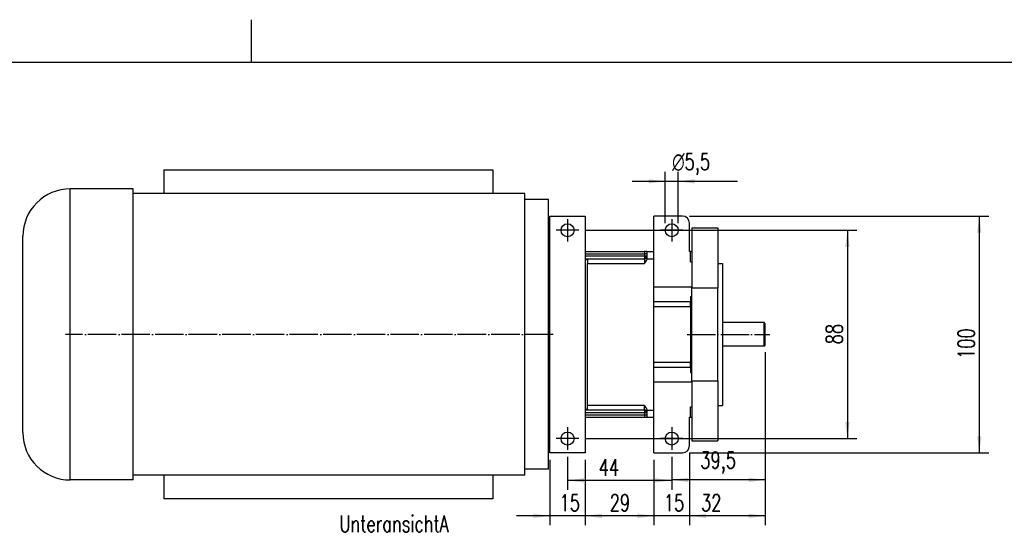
# Model space of a CAD drawing. Header units: inches. Extents: x -280 to 281, y -205 to 205.
# Tile 38 of 39: x -49 to 159, y 96 to 205. Entities that reach past the tile are written whole.
import ezdxf

# ---------------------------------------------------------------- set-up
doc = ezdxf.new("R2010")
doc.units = ezdxf.units.IN
doc.linetypes.add('DOT_CENTER', pattern=[14, 12, -1, 0, -1])
doc.layers.add('1', color=7, linetype='Continuous')
doc.styles.add('CONVERTER_11', font='txt.shx', dxfattribs={"width": 0.72})

# ---------------------------------------------------------------- blocks, each defined once
blk = doc.blocks.new('5222013360_00_G23_G27_BF_B3_B14R_Motor_Bgr_63_EEXDe_1_1__11', base_point=(-96.5, 206.5))
at = {"color": 7, "linetype": 'Continuous'}
for p, q in [((-37, 345.5), (102, 345.5)), ((-37, 345.5), (-37, 335.5)), ((102, 345.5), (102, 335.5)), ((-49.91, 337.5), (-76.5, 337.5)), ((-49.91, 335.5), (-49.91, 337.5)), ((115.5, 335.5), (-49.91, 335.5)), ((-49.91, 216.5), (-49.91, 335.5)), ((115.5, 333), (115.5, 335.5)), ((125.5, 333), (115.5, 333)), ((115.5, 219), (115.5, 333)), ((125.5, 308), (125.5, 333)), ((126, 226), (126, 326)), ((126, 326), (141, 326)), ((141, 326), (141, 307.73)), ((182, 326), (170, 326)), ((170, 311), (170, 326)), ((185, 311), (185, 323)), ((186, 321), (197, 321)), ((186, 321), (186, 311)), ((197, 321), (197, 306)), ((-96.5, 234.5), (-96.5, 317.5)), ((125.5, 305.5), (125.5, 308)), ((126, 308), (125.5, 308)), ((141, 311), (166, 311)), ((141, 308), (166, 308)), ((141, 307.73), (141, 244.27)), ((141, 307.73), (142, 307.73)), ((142, 307.73), (142, 306)), ((167, 311), (166, 311)), ((167, 311), (170, 311)), ((167, 311), (167, 310)), ((167, 310), (167, 309)), ((167, 309), (167, 308.24)), ((170, 308), (170, 311)), ((170, 296), (170, 308)), ((185.5, 311), (185, 311)), ((185.5, 311), (186, 311)), ((185.5, 306.62), (185.5, 311)), ((186, 311), (186, 306.62)), ((125.5, 304.94), (125.5, 305.5)), ((125.5, 288.83), (125.5, 304.94)), ((142, 246), (142, 306)), ((185.5, 306.62), (186, 306.62)), ((186, 306.62), (186, 296)), ((197, 306), (197, 295.62)), ((197, 306), (199, 306)), ((199, 306), (199, 246)), ((170, 289.88), (170, 296)), ((186, 296), (170, 296)), ((186, 296), (186, 295.62)), ((186, 295.62), (197, 295.62)), ((186, 292.07), (186, 295.62)), ((197, 256.38), (197, 295.62)), ((185.5, 292.07), (186, 292.07)), ((185.5, 292.07), (185.5, 289.88)), ((186, 259.93), (186, 292.07)), ((125.5, 263.17), (125.5, 288.83)), ((170, 287.76), (170, 289.88)), ((170, 264.24), (170, 287.76)), ((185.5, 287.76), (185.5, 289.88)), ((185.5, 287.76), (185.5, 264.24)), ((216.5, 281), (199, 281)), ((216.5, 271), (216.5, 281)), ((217, 280.5), (216.5, 281)), ((217, 271.5), (217, 280.5)), ((216.5, 271), (199, 271)), ((217, 271.5), (216.5, 271)), ((125.5, 247.06), (125.5, 263.17)), ((170, 262.12), (170, 264.24)), ((170, 256), (170, 262.12)), ((185.5, 262.12), (185.5, 264.24)), ((185.5, 262.12), (185.5, 259.93)), ((185.5, 259.93), (186, 259.93)), ((186, 256.38), (186, 259.93)), ((170, 256), (186, 256)), ((170, 244), (170, 256)), ((186, 256.38), (197, 256.38)), ((186, 256.38), (186, 256)), ((186, 256), (186, 245.38)), ((197, 256.38), (197, 246)), ((125.5, 246.5), (125.5, 247.06)), ((125.5, 244), (125.5, 246.5)), ((142, 244.27), (142, 246)), ((185.5, 245.38), (186, 245.38)), ((185.5, 241), (185.5, 245.38)), ((186, 245.38), (186, 241)), ((197, 246), (197, 231)), ((197, 246), (199, 246)), ((126, 244), (125.5, 244)), ((125.5, 219), (125.5, 244)), ((142, 244.27), (141, 244.27)), ((141, 244.27), (141, 226)), ((166, 244), (141, 244)), ((167, 243.76), (167, 243)), ((167, 243), (167, 242)), ((167, 242), (167, 241)), ((170, 241), (170, 244)), ((141, 241), (166, 241)), ((166, 241), (167, 241)), ((167, 241), (170, 241)), ((170, 226), (170, 241)), ((185, 241), (185.5, 241)), ((185, 229), (185, 241)), ((185.5, 241), (186, 241)), ((186, 241), (186, 231)), ((186, 231), (197, 231)), ((141, 226), (126, 226)), ((170, 226), (182, 226)), ((-49.91, 214.5), (-49.91, 216.5)), ((115.5, 216.5), (-49.91, 216.5)), ((-37, 216.5), (-37, 206.5)), ((102, 216.5), (102, 206.5)), ((125.5, 219), (115.5, 219)), ((115.5, 216.5), (115.5, 219)), ((-49.91, 214.5), (-76.5, 214.5)), ((102, 206.5), (-37, 206.5))]:
    blk.add_line(p, q, dxfattribs=at)
at = {"color": 8, "linetype": 'Continuous'}
for p, q in [((-76.5, 214.5), (-76.5, 337.5)), ((141, 310), (166, 310)), ((166, 309), (141, 309)), ((166, 310), (166, 309)), ((166, 308), (166, 306)), ((166.99, 308), (170, 308)), ((142, 306), (166, 306)), ((170, 289.88), (185.5, 289.88)), ((170, 287.76), (185.5, 287.76)), ((170, 264.24), (185.5, 264.24)), ((170, 262.12), (185.5, 262.12)), ((166, 246), (142, 246)), ((166, 244), (166, 246)), ((166.99, 244), (170, 244))]:
    blk.add_line(p, q, dxfattribs=at)
at = {"color": 7, "linetype": 'Continuous'}
for centre in [(133.5, 320), (177.5, 320), (133.5, 232), (177.5, 232)]:
    blk.add_circle(centre, 2.75, dxfattribs=at)
for centre, radius, start, end in [((-76.5, 317.5), 20, 90, 180), ((182, 323), 3, 0, 90), ((166, 309), 1, 270, 315), ((166, 309), 1, 315, 360), ((166, 243), 1, 45, 90), ((166, 243), 1, 0, 45), ((-76.5, 234.5), 20, 180, 270), ((182, 229), 3, 270, 0)]:
    blk.add_arc(centre, radius, start, end, dxfattribs=at)
at = {"color": 8, "linetype": 'Continuous'}
for points, knots in [([(166, 311), (166, 311), (166, 311), (166, 311), (166, 311), (166, 311), (166, 311), (166, 311), (166, 311), (166, 311), (166, 311), (166, 311), (166, 310.99), (166, 310.99), (166, 310.99), (166, 310.99), (166, 310.99), (166, 310.99), (166, 310.99), (166, 310.99), (166, 310.98), (166, 310.98), (166, 310.98), (166, 310.98), (166, 310.98), (166, 310.98), (166, 310.97), (166, 310.97), (166, 310.97), (166, 310.97), (166, 310.96), (166, 310.96), (166, 310.96), (166, 310.96), (166, 310.95), (166, 310.95), (166, 310.95), (166, 310.95), (166, 310.94), (166, 310.94), (166, 310.94), (166, 310.93), (166, 310.93), (166, 310.93), (166, 310.92), (166, 310.92), (166, 310.92), (166, 310.91), (166, 310.91), (166, 310.9), (166, 310.9), (166, 310.89), (166, 310.89), (166, 310.89), (166, 310.88), (166, 310.88), (166, 310.87), (166, 310.87), (166, 310.86), (166, 310.86), (166, 310.85), (166, 310.85), (166, 310.84), (166, 310.84), (166, 310.83), (166, 310.83), (166, 310.82), (166, 310.82), (166, 310.81), (166, 310.8), (166, 310.8), (166, 310.79), (166, 310.79), (166, 310.78), (166, 310.77), (166, 310.77), (166, 310.76), (166, 310.75), (166, 310.75), (166, 310.74), (166, 310.73), (166, 310.73), (166, 310.72), (166, 310.71), (166, 310.71), (166, 310.7), (166, 310.69), (166, 310.68), (166, 310.68), (166, 310.67), (166, 310.66), (166, 310.65), (166, 310.64), (166, 310.63), (166, 310.63), (166, 310.62), (166, 310.61), (166, 310.6), (166, 310.59), (166, 310.58), (166, 310.57), (166, 310.56), (166, 310.56), (166, 310.55), (166, 310.54), (166, 310.53), (166, 310.52), (166, 310.51), (166, 310.5), (166, 310.49), (166, 310.48), (166, 310.47), (166, 310.46), (166, 310.45), (166, 310.44), (166, 310.43), (166, 310.42), (166, 310.41), (166, 310.4), (166, 310.39), (166, 310.39), (166, 310.38), (166, 310.38), (166, 310.38), (166, 310.37), (166, 310.37), (166, 310.37), (166, 310.36), (166, 310.36), (166, 310.36), (166, 310.35), (166, 310.35), (166, 310.35), (166, 310.34), (166, 310.34), (166, 310.34), (166, 310.33), (166, 310.33), (166, 310.33), (166, 310.32), (166, 310.32), (166, 310.31), (166, 310.31), (166, 310.31), (166, 310.3), (166, 310.3), (166, 310.3), (166, 310.29), (166, 310.29), (166, 310.28), (166, 310.28), (166, 310.28), (166, 310.27), (166, 310.27), (166, 310.26), (166, 310.26), (166, 310.25), (166, 310.25), (166, 310.25), (166, 310.24), (166, 310.24), (166, 310.23), (166, 310.23), (166, 310.23), (166, 310.22), (166, 310.22), (166, 310.21), (166, 310.21), (166, 310.2), (166, 310.2), (166, 310.2), (166, 310.19), (166, 310.19), (166, 310.18), (166, 310.18), (166, 310.17), (166, 310.17), (166, 310.17), (166, 310.16), (166, 310.16), (166, 310.15), (166, 310.15), (166, 310.15), (166, 310.14), (166, 310.14), (166, 310.13), (166, 310.13), (166, 310.12), (166, 310.12), (166, 310.12), (166, 310.11), (166, 310.11), (166, 310.11), (166, 310.1), (166, 310.1), (166, 310.09), (166, 310.09), (166, 310.09), (166, 310.08), (166, 310.08), (166, 310.08), (166, 310.07), (166, 310.07), (166, 310.07), (166, 310.06), (166, 310.06), (166, 310.06), (166, 310.05), (166, 310.05), (166, 310.05), (166, 310.04), (166, 310.04), (166, 310.04), (166, 310.03), (166, 310.03), (166, 310.03), (166, 310.03), (166, 310.02), (166, 310.02), (166, 310.02), (166, 310.02), (166, 310.01), (166, 310.01), (166, 310.01), (166, 310.01), (166, 310.01), (166, 310), (166, 310), (166, 310), (166, 310)], [0, 0, 0, 0, 0.0000436, 0.0001712, 0.0003828, 0.0006782, 0.0010574, 0.0015202, 0.0020665, 0.0026962, 0.0034093, 0.0042055, 0.0050849, 0.0060472, 0.0070924, 0.0082204, 0.009431, 0.0107242, 0.0120998, 0.0135578, 0.015098, 0.0167204, 0.0184247, 0.020211, 0.0220791, 0.0240288, 0.0260602, 0.028173, 0.0303672, 0.0326427, 0.0349993, 0.0374369, 0.0399555, 0.042555, 0.0452351, 0.0479959, 0.0508372, 0.0537589, 0.0567609, 0.0598431, 0.0630053, 0.0662476, 0.0695697, 0.0729715, 0.076453, 0.0803034, 0.084231, 0.0882362, 0.0923192, 0.0964801, 0.1007192, 0.1050366, 0.1094327, 0.1139076, 0.1184616, 0.1230948, 0.1278075, 0.1325999, 0.1374721, 0.1424245, 0.1474573, 0.1525706, 0.1577646, 0.1630397, 0.1683959, 0.1738336, 0.1793529, 0.184954, 0.1906372, 0.1964027, 0.2022507, 0.2081814, 0.214195, 0.2202918, 0.2264719, 0.2327357, 0.2390832, 0.2455147, 0.2520304, 0.2586306, 0.2653155, 0.2720852, 0.27894, 0.2858801, 0.2929057, 0.3006996, 0.3085746, 0.3165296, 0.3245633, 0.3326748, 0.3408628, 0.3491263, 0.3574641, 0.3658752, 0.3743583, 0.3829124, 0.3915364, 0.400229, 0.4089893, 0.417816, 0.4267081, 0.4356645, 0.4446839, 0.4537653, 0.4629076, 0.4721096, 0.4813703, 0.4906884, 0.5000629, 0.5094927, 0.5189766, 0.5285135, 0.5381023, 0.5477418, 0.557431, 0.5671687, 0.5769538, 0.5867852, 0.5966617, 0.6065822, 0.6165457, 0.6192444, 0.6220088, 0.6248374, 0.6277289, 0.6306819, 0.6336948, 0.6367665, 0.6398953, 0.64308, 0.646319, 0.6496111, 0.6529548, 0.6563486, 0.6597913, 0.6632812, 0.6668172, 0.6703977, 0.6740214, 0.6776867, 0.6813924, 0.6851371, 0.6889192, 0.6927375, 0.6965904, 0.7004766, 0.7043948, 0.7083433, 0.712321, 0.7163263, 0.7203578, 0.7244142, 0.728494, 0.7325959, 0.7367183, 0.74086, 0.7450195, 0.7491953, 0.7533862, 0.7575906, 0.7618071, 0.7660345, 0.7702712, 0.7745158, 0.778767, 0.7830233, 0.7872833, 0.7915456, 0.7958088, 0.8000715, 0.8043323, 0.8085898, 0.8128425, 0.8170892, 0.8213282, 0.8255583, 0.8297781, 0.833986, 0.8381808, 0.8423611, 0.8465253, 0.8506721, 0.8548001, 0.8589079, 0.862994, 0.8670572, 0.8710958, 0.8751087, 0.8790942, 0.8830511, 0.886978, 0.8908733, 0.8947358, 0.8985639, 0.9023564, 0.9061117, 0.9098285, 0.9135054, 0.9171409, 0.9207337, 0.9242823, 0.9277854, 0.9312415, 0.9346492, 0.9380071, 0.9413139, 0.944568, 0.9477681, 0.9509128, 0.9540007, 0.9570303, 0.9600003, 0.9629092, 0.9657557, 0.9685383, 0.9712556, 0.9739062, 0.9764888, 0.9790018, 0.981444, 0.9838138, 0.9861099, 0.9883309, 0.9904753, 0.9925417, 0.9945289, 0.9964352, 0.9982594, 1, 1, 1, 1]), ([(167, 310), (167, 310), (167, 310), (167, 310), (167, 310), (167, 310), (167, 310), (167, 310), (167, 310), (167, 310), (167, 310), (167, 310), (167, 310), (167, 310), (167, 310), (167, 310), (167, 310), (167, 310), (167, 310), (167, 310), (167, 310), (167, 310), (167, 310), (167, 310), (167, 310), (167, 310), (167, 310), (167, 310), (167, 310), (167, 310), (166.99, 310), (166.99, 310), (166.99, 310), (166.99, 310), (166.99, 310), (166.99, 310), (166.99, 310), (166.99, 310), (166.99, 310), (166.99, 310), (166.99, 310), (166.99, 310), (166.99, 310), (166.99, 310), (166.99, 310), (166.99, 310), (166.99, 310), (166.99, 310), (166.99, 310), (166.99, 310), (166.99, 310), (166.98, 310), (166.98, 310), (166.98, 310), (166.98, 310), (166.98, 310), (166.98, 310), (166.98, 310), (166.98, 310), (166.98, 310), (166.98, 310), (166.98, 310), (166.98, 310), (166.98, 310), (166.98, 310), (166.97, 310), (166.97, 310), (166.97, 310), (166.97, 310), (166.97, 310), (166.97, 310), (166.97, 310), (166.97, 310), (166.97, 310), (166.97, 310), (166.97, 310), (166.96, 310), (166.96, 310), (166.96, 310), (166.96, 310), (166.96, 310), (166.96, 310), (166.96, 310), (166.96, 310), (166.96, 310), (166.96, 310), (166.95, 310), (166.95, 310), (166.95, 310), (166.95, 310), (166.95, 310), (166.95, 310), (166.95, 310), (166.95, 310), (166.95, 310), (166.94, 310), (166.94, 310), (166.94, 310), (166.94, 310), (166.94, 310), (166.94, 310), (166.94, 310), (166.94, 310), (166.93, 310), (166.93, 310), (166.93, 310), (166.93, 310), (166.93, 310), (166.93, 310), (166.93, 310), (166.92, 310), (166.92, 310), (166.92, 310), (166.92, 310), (166.92, 310), (166.92, 310), (166.92, 310), (166.91, 310), (166.91, 310), (166.91, 310), (166.91, 310), (166.91, 310), (166.91, 310), (166.9, 310), (166.9, 310), (166.9, 310), (166.9, 310), (166.9, 310), (166.9, 310), (166.9, 310), (166.89, 310), (166.89, 310), (166.89, 310), (166.89, 310), (166.89, 310), (166.88, 310), (166.88, 310), (166.88, 310), (166.88, 310), (166.88, 310), (166.88, 310), (166.87, 310), (166.87, 310), (166.87, 310), (166.87, 310), (166.87, 310), (166.86, 310), (166.86, 310), (166.86, 310), (166.86, 310), (166.86, 310), (166.86, 310), (166.85, 310), (166.85, 310), (166.85, 310), (166.85, 310), (166.85, 310), (166.84, 310), (166.84, 310), (166.84, 310), (166.84, 310), (166.83, 310), (166.83, 310), (166.83, 310), (166.83, 310), (166.83, 310), (166.82, 310), (166.82, 310), (166.82, 310), (166.82, 310), (166.82, 310), (166.81, 310), (166.81, 310), (166.81, 310), (166.81, 310), (166.8, 310), (166.8, 310), (166.8, 310), (166.8, 310), (166.8, 310), (166.79, 310), (166.79, 310), (166.79, 310), (166.79, 310), (166.78, 310), (166.78, 310), (166.78, 310), (166.78, 310), (166.77, 310), (166.77, 310), (166.77, 310), (166.77, 310), (166.76, 310), (166.76, 310), (166.76, 310), (166.76, 310), (166.75, 310), (166.75, 310), (166.75, 310), (166.75, 310), (166.74, 310), (166.74, 310), (166.74, 310), (166.74, 310), (166.73, 310), (166.73, 310), (166.73, 310), (166.73, 310), (166.72, 310), (166.72, 310), (166.72, 310), (166.72, 310), (166.71, 310), (166.71, 310), (166.71, 310), (166.7, 310), (166.7, 310), (166.7, 310), (166.69, 310), (166.69, 310), (166.69, 310), (166.68, 310), (166.68, 310), (166.68, 310), (166.68, 310), (166.67, 310), (166.67, 310), (166.67, 310), (166.66, 310), (166.66, 310), (166.66, 310), (166.65, 310), (166.65, 310), (166.65, 310), (166.64, 310), (166.64, 310), (166.64, 310), (166.63, 310), (166.63, 310), (166.63, 310), (166.62, 310), (166.62, 310), (166.61, 310), (166.61, 310), (166.61, 310), (166.6, 310), (166.6, 310), (166.6, 310), (166.59, 310), (166.59, 310), (166.59, 310), (166.58, 310), (166.58, 310), (166.58, 310), (166.57, 310), (166.57, 310), (166.57, 310), (166.56, 310), (166.56, 310), (166.55, 310), (166.55, 310), (166.55, 310), (166.54, 310), (166.54, 310), (166.54, 310), (166.53, 310), (166.53, 310), (166.53, 310), (166.52, 310), (166.52, 310), (166.51, 310), (166.51, 310), (166.51, 310), (166.5, 310), (166.5, 310), (166.5, 310), (166.49, 310), (166.49, 310), (166.48, 310), (166.48, 310), (166.48, 310), (166.47, 310), (166.47, 310), (166.47, 310), (166.46, 310), (166.46, 310), (166.45, 310), (166.45, 310), (166.45, 310), (166.44, 310), (166.44, 310), (166.43, 310), (166.43, 310), (166.43, 310), (166.42, 310), (166.42, 310), (166.41, 310), (166.41, 310), (166.41, 310), (166.4, 310), (166.4, 310), (166.4, 310), (166.39, 310), (166.39, 310), (166.38, 310), (166.38, 310), (166.38, 310), (166.37, 310), (166.37, 310), (166.36, 310), (166.36, 310), (166.35, 310), (166.34, 310), (166.34, 310), (166.33, 310), (166.33, 310), (166.32, 310), (166.32, 310), (166.31, 310), (166.3, 310), (166.3, 310), (166.29, 310), (166.29, 310), (166.28, 310), (166.27, 310), (166.27, 310), (166.26, 310), (166.26, 310), (166.25, 310), (166.24, 310), (166.24, 310), (166.23, 310), (166.23, 310), (166.22, 310), (166.21, 310), (166.21, 310), (166.2, 310), (166.2, 310), (166.19, 310), (166.18, 310), (166.18, 310), (166.17, 310), (166.17, 310), (166.16, 310), (166.16, 310), (166.15, 310), (166.14, 310), (166.14, 310), (166.13, 310), (166.13, 310), (166.12, 310), (166.11, 310), (166.11, 310), (166.1, 310), (166.1, 310), (166.09, 310), (166.09, 310), (166.08, 310), (166.07, 310), (166.07, 310), (166.06, 310), (166.06, 310), (166.05, 310), (166.05, 310), (166.04, 310), (166.03, 310), (166.03, 310), (166.02, 310), (166.02, 310), (166.01, 310), (166.01, 310), (166, 310), (166, 310)], [0, 0, 0, 0, 0.000007, 0.000016, 0.000035, 0.000062, 0.00011, 0.000171, 0.000247, 0.000336, 0.00044, 0.000557, 0.000689, 0.000835, 0.000995, 0.001155, 0.001328, 0.001513, 0.00171, 0.001919, 0.002141, 0.002376, 0.002622, 0.002882, 0.003154, 0.003438, 0.003736, 0.004046, 0.004368, 0.004704, 0.005052, 0.005413, 0.005787, 0.006174, 0.006575, 0.006988, 0.007414, 0.007853, 0.008306, 0.008771, 0.00925, 0.009742, 0.010248, 0.010766, 0.011298, 0.011844, 0.012403, 0.012975, 0.013561, 0.014161, 0.014774, 0.015401, 0.016041, 0.016695, 0.01735, 0.018018, 0.018699, 0.019393, 0.020101, 0.020823, 0.021558, 0.022306, 0.023068, 0.023843, 0.024632, 0.025435, 0.026251, 0.02708, 0.027924, 0.02878, 0.029651, 0.030535, 0.031433, 0.032344, 0.033269, 0.034208, 0.035161, 0.036127, 0.037107, 0.038101, 0.039109, 0.04013, 0.041166, 0.042215, 0.043278, 0.044355, 0.045446, 0.046551, 0.047669, 0.048802, 0.049949, 0.05111, 0.052284, 0.053473, 0.054676, 0.055893, 0.057124, 0.058369, 0.059628, 0.060901, 0.062189, 0.063491, 0.064807, 0.066137, 0.067481, 0.06884, 0.070212, 0.071566, 0.072935, 0.074317, 0.075714, 0.077125, 0.07855, 0.079989, 0.081443, 0.08291, 0.084392, 0.085887, 0.087397, 0.08892, 0.090457, 0.092009, 0.093574, 0.095153, 0.096746, 0.098352, 0.099973, 0.101607, 0.103255, 0.104916, 0.106591, 0.10828, 0.109982, 0.111698, 0.113427, 0.11517, 0.116926, 0.118696, 0.120479, 0.122275, 0.124085, 0.125908, 0.127744, 0.129594, 0.131457, 0.133333, 0.135222, 0.137124, 0.139039, 0.140968, 0.142909, 0.144864, 0.146831, 0.148811, 0.150804, 0.152811, 0.15483, 0.156861, 0.158906, 0.160963, 0.163033, 0.165116, 0.167212, 0.16932, 0.17144, 0.173574, 0.17572, 0.177878, 0.180049, 0.182232, 0.184428, 0.186636, 0.188856, 0.191089, 0.193335, 0.195592, 0.197862, 0.200144, 0.202438, 0.204744, 0.207063, 0.209393, 0.211736, 0.21409, 0.216457, 0.218836, 0.221226, 0.223629, 0.226043, 0.228469, 0.230907, 0.233357, 0.235819, 0.238293, 0.240778, 0.243274, 0.245783, 0.248303, 0.250835, 0.253378, 0.255933, 0.258499, 0.261077, 0.263666, 0.266267, 0.268879, 0.271502, 0.274137, 0.276783, 0.27944, 0.282108, 0.284788, 0.287479, 0.290181, 0.292894, 0.296014, 0.299148, 0.302296, 0.305458, 0.308633, 0.311822, 0.315024, 0.31824, 0.321468, 0.32471, 0.327965, 0.331233, 0.334513, 0.337806, 0.341112, 0.34443, 0.34776, 0.351102, 0.354457, 0.357823, 0.361201, 0.364591, 0.367992, 0.371405, 0.374829, 0.378265, 0.381711, 0.385169, 0.388637, 0.392117, 0.395606, 0.399107, 0.402618, 0.406139, 0.40967, 0.413211, 0.416763, 0.420324, 0.423895, 0.427475, 0.431065, 0.434665, 0.438274, 0.441891, 0.445518, 0.449154, 0.452799, 0.456452, 0.460114, 0.463784, 0.467463, 0.47115, 0.474845, 0.478548, 0.482259, 0.485978, 0.489704, 0.493438, 0.497179, 0.500928, 0.504684, 0.508447, 0.512217, 0.515993, 0.519777, 0.523567, 0.527363, 0.531166, 0.534976, 0.538791, 0.542612, 0.54644, 0.550273, 0.554112, 0.557956, 0.561806, 0.565661, 0.569522, 0.573387, 0.577258, 0.581133, 0.585013, 0.588898, 0.592788, 0.596681, 0.60058, 0.604482, 0.608388, 0.612299, 0.616213, 0.620131, 0.624052, 0.627978, 0.631906, 0.637777, 0.643653, 0.649535, 0.655421, 0.661313, 0.667208, 0.673108, 0.679011, 0.684918, 0.690828, 0.696741, 0.702656, 0.708573, 0.714492, 0.720412, 0.726333, 0.732256, 0.738179, 0.744101, 0.750024, 0.755947, 0.761868, 0.767789, 0.773708, 0.779625, 0.78554, 0.791453, 0.797363, 0.80327, 0.809174, 0.815073, 0.820969, 0.826861, 0.832748, 0.83863, 0.844507, 0.850378, 0.856243, 0.862102, 0.867954, 0.873799, 0.879638, 0.885468, 0.891291, 0.897106, 0.902912, 0.908709, 0.914497, 0.920275, 0.926044, 0.931803, 0.937551, 0.943289, 0.949015, 0.95473, 0.960433, 0.966124, 0.971803, 0.977469, 0.983123, 0.988762, 0.994389, 1.000001, 1.000001, 1.000001, 1.000001]), ([(166.71, 309), (166.65, 309), (166.54, 309), (166.37, 309), (166.19, 309), (166.06, 309), (166, 309)], [0, 0, 0, 0, 0.1572261, 0.3390121, 0.5189665, 0.7071067, 0.7071067, 0.7071067, 0.7071067]), ([(166, 309), (166, 308.94), (166, 308.82), (166, 308.63), (166, 308.46), (166, 308.35), (166, 308.29)], [0, 0, 0, 0, 0.1858943, 0.3680946, 0.5498024, 0.7071067, 0.7071067, 0.7071067, 0.7071067]), ([(166.58, 308.42), (166.49, 308.38), (166.3, 308.3), (166.1, 308.3), (166, 308.29)], [0, 0, 0, 0, 0.2915972, 0.5960142, 0.5960142, 0.5960142, 0.5960142]), ([(166, 308.29), (166, 308.25), (166, 308.18), (166, 308.09), (166, 308.04), (166, 308.01), (166, 308)], [0, 0, 0, 0, 0.1289286, 0.2226816, 0.2577875, 0.2928933, 0.2928933, 0.2928933, 0.2928933]), ([(166.58, 308.42), (166.62, 308.51), (166.7, 308.7), (166.7, 308.9), (166.71, 309)], [0, 0, 0, 0, 0.2915971, 0.596014, 0.596014, 0.596014, 0.596014]), ([(166.58, 308.42), (166.6, 308.4), (166.63, 308.37), (166.67, 308.33), (166.69, 308.31), (166.7, 308.3), (166.71, 308.29), (166.71, 308.29)], [0, 0, 0, 0, 0.0813205, 0.1423398, 0.1660018, 0.1779446, 0.1840278, 0.1840278, 0.1840278, 0.1840278]), ([(167, 309), (167, 309), (166.98, 309), (166.96, 309), (166.91, 309), (166.82, 309), (166.75, 309), (166.71, 309)], [0, 0, 0, 0, 0.013188, 0.0340379, 0.0702117, 0.163984, 0.2928933, 0.2928933, 0.2928933, 0.2928933]), ([(125.5, 305.5), (125.5, 305.55), (125.5, 305.65), (125.52, 305.78), (125.54, 305.91), (125.58, 306.07), (125.64, 306.27), (125.73, 306.47), (125.83, 306.65), (125.91, 306.76), (125.96, 306.84), (125.99, 306.87), (126, 306.88)], [0, 0, 0, 0, 0.159724, 0.280468, 0.404753, 0.54778, 0.775021, 1.050114, 1.205931, 1.384202, 1.440681, 1.497477, 1.497477, 1.497477, 1.497477]), ([(126, 305.57), (125.99, 305.56), (125.97, 305.56), (125.94, 305.55), (125.91, 305.54), (125.88, 305.54), (125.85, 305.53), (125.81, 305.53), (125.78, 305.52), (125.75, 305.52), (125.72, 305.51), (125.69, 305.51), (125.65, 305.51), (125.61, 305.5), (125.56, 305.5), (125.52, 305.5), (125.5, 305.5)], [0, 0, 0, 0, 0.0314318, 0.0631072, 0.094978, 0.1269956, 0.1591119, 0.191279, 0.2234498, 0.2555784, 0.28762, 0.3195314, 0.3512712, 0.3827998, 0.4450735, 0.5060817, 0.5060817, 0.5060817, 0.5060817]), ([(126, 305), (125.99, 304.99), (125.97, 304.99), (125.94, 304.98), (125.91, 304.98), (125.88, 304.97), (125.85, 304.97), (125.81, 304.96), (125.78, 304.96), (125.74, 304.95), (125.69, 304.95), (125.62, 304.95), (125.56, 304.94), (125.52, 304.94), (125.5, 304.94)], [0, 0, 0, 0, 0.0309847, 0.0622748, 0.093817, 0.1255577, 0.1574438, 0.1894224, 0.2214419, 0.2534517, 0.3172459, 0.380436, 0.4426833, 0.5036887, 0.5036887, 0.5036887, 0.5036887]), ([(125.5, 288.83), (125.52, 288.83), (125.56, 288.83), (125.62, 288.83), (125.69, 288.83), (125.74, 288.84), (125.78, 288.84), (125.81, 288.85), (125.85, 288.85), (125.88, 288.85), (125.91, 288.86), (125.94, 288.87), (125.97, 288.87), (125.99, 288.88), (126, 288.88)], [0, 0, 0, 0, 0.0610054, 0.1232527, 0.1864428, 0.250237, 0.2822468, 0.3142663, 0.3462449, 0.378131, 0.4098717, 0.4414139, 0.472704, 0.5036887, 0.5036887, 0.5036887, 0.5036887]), ([(125.5, 263.17), (125.52, 263.17), (125.56, 263.17), (125.62, 263.17), (125.69, 263.17), (125.74, 263.16), (125.78, 263.16), (125.81, 263.15), (125.85, 263.15), (125.88, 263.15), (125.91, 263.14), (125.94, 263.13), (125.97, 263.13), (125.99, 263.12), (126, 263.12)], [0, 0, 0, 0, 0.0610054, 0.1232527, 0.1864428, 0.250237, 0.2822468, 0.3142663, 0.3462449, 0.378131, 0.4098717, 0.4414139, 0.472704, 0.5036887, 0.5036887, 0.5036887, 0.5036887]), ([(126, 247), (125.99, 247.01), (125.97, 247.01), (125.94, 247.02), (125.91, 247.02), (125.88, 247.03), (125.85, 247.03), (125.81, 247.04), (125.78, 247.04), (125.74, 247.05), (125.69, 247.05), (125.62, 247.05), (125.56, 247.06), (125.52, 247.06), (125.5, 247.06)], [0, 0, 0, 0, 0.0309847, 0.0622748, 0.093817, 0.1255577, 0.1574438, 0.1894224, 0.2214419, 0.2534517, 0.3172459, 0.380436, 0.4426833, 0.5036887, 0.5036887, 0.5036887, 0.5036887]), ([(126, 246.43), (125.99, 246.44), (125.97, 246.44), (125.94, 246.45), (125.91, 246.46), (125.88, 246.46), (125.85, 246.47), (125.81, 246.47), (125.78, 246.48), (125.75, 246.48), (125.72, 246.49), (125.69, 246.49), (125.65, 246.49), (125.61, 246.5), (125.56, 246.5), (125.52, 246.5), (125.5, 246.5)], [0, 0, 0, 0, 0.0314318, 0.0631072, 0.094978, 0.1269956, 0.1591119, 0.191279, 0.2234498, 0.2555784, 0.28762, 0.3195314, 0.3512712, 0.3827998, 0.4450735, 0.5060817, 0.5060817, 0.5060817, 0.5060817]), ([(126, 245.12), (125.99, 245.13), (125.96, 245.16), (125.91, 245.24), (125.84, 245.34), (125.74, 245.52), (125.64, 245.73), (125.58, 245.93), (125.54, 246.09), (125.52, 246.22), (125.5, 246.35), (125.5, 246.45), (125.5, 246.5)], [0, 0, 0, 0, 0.057965, 0.113275, 0.273489, 0.447364, 0.722457, 0.949698, 1.092724, 1.21701, 1.337754, 1.497478, 1.497478, 1.497478, 1.497478]), ([(166, 244), (166, 244), (166, 243.98), (166, 243.96), (166, 243.91), (166, 243.82), (166, 243.75), (166, 243.71)], [0, 0, 0, 0, 0.013188, 0.0340379, 0.0702117, 0.1639704, 0.2928933, 0.2928933, 0.2928933, 0.2928933]), ([(166.58, 243.58), (166.49, 243.62), (166.3, 243.7), (166.1, 243.7), (166, 243.71)], [0, 0, 0, 0, 0.2915971, 0.596014, 0.596014, 0.596014, 0.596014]), ([(166, 243.71), (166, 243.65), (166, 243.54), (166, 243.37), (166, 243.19), (166, 243.06), (166, 243)], [0, 0, 0, 0, 0.1570305, 0.3390121, 0.51722, 0.7071067, 0.7071067, 0.7071067, 0.7071067]), ([(166, 243), (166.06, 243), (166.19, 243), (166.37, 243), (166.54, 243), (166.65, 243), (166.71, 243)], [0, 0, 0, 0, 0.1897987, 0.3680946, 0.5499526, 0.7071067, 0.7071067, 0.7071067, 0.7071067]), ([(166, 243), (166, 242.86), (166, 242.57), (166, 242.26), (166, 242.07), (166, 242.02), (166, 242)], [0, 0, 0, 0, 0.429289, 0.858579, 0.929295, 1, 1, 1, 1]), ([(166, 242), (166.01, 242), (166.02, 242), (166.04, 242), (166.06, 242), (166.08, 242), (166.11, 242), (166.13, 242), (166.15, 242), (166.17, 242), (166.19, 242), (166.21, 242), (166.24, 242), (166.26, 242), (166.28, 242), (166.3, 242), (166.32, 242), (166.35, 242), (166.37, 242), (166.38, 242), (166.4, 242), (166.41, 242), (166.43, 242), (166.44, 242), (166.46, 242), (166.47, 242), (166.49, 242), (166.5, 242), (166.52, 242), (166.53, 242), (166.55, 242), (166.56, 242), (166.58, 242), (166.59, 242), (166.6, 242), (166.62, 242), (166.63, 242), (166.64, 242), (166.66, 242), (166.67, 242), (166.68, 242), (166.69, 242), (166.71, 242), (166.72, 242), (166.73, 242), (166.74, 242), (166.75, 242), (166.76, 242), (166.77, 242), (166.78, 242), (166.79, 242), (166.79, 242), (166.8, 242), (166.81, 242), (166.82, 242), (166.83, 242), (166.84, 242), (166.84, 242), (166.85, 242), (166.86, 242), (166.87, 242), (166.87, 242), (166.88, 242), (166.89, 242), (166.89, 242), (166.9, 242), (166.91, 242), (166.91, 242), (166.92, 242), (166.92, 242), (166.93, 242), (166.93, 242), (166.94, 242), (166.94, 242), (166.95, 242), (166.95, 242), (166.96, 242), (166.96, 242), (166.97, 242), (166.97, 242), (166.97, 242), (166.98, 242), (166.98, 242), (166.98, 242), (166.98, 242), (166.99, 242), (166.99, 242), (166.99, 242), (166.99, 242), (166.99, 242), (166.99, 242), (167, 242), (167, 242), (167, 242), (167, 242), (167, 242), (167, 242), (167, 242), (167, 242), (167, 242), (167, 242)], [0, 0, 0, 0, 0.020867, 0.041914, 0.063125, 0.084483, 0.105972, 0.127576, 0.149278, 0.171061, 0.19291, 0.214809, 0.236739, 0.258687, 0.280634, 0.302564, 0.324462, 0.346311, 0.368095, 0.383461, 0.398771, 0.414017, 0.429191, 0.444288, 0.4593, 0.47422, 0.489041, 0.503757, 0.518361, 0.532844, 0.547202, 0.561426, 0.57551, 0.589446, 0.603229, 0.61685, 0.630303, 0.643582, 0.656678, 0.669586, 0.682298, 0.694807, 0.707107, 0.71751, 0.727747, 0.737816, 0.747714, 0.757441, 0.766994, 0.776372, 0.785573, 0.794595, 0.803437, 0.812097, 0.820573, 0.828864, 0.836967, 0.844882, 0.852605, 0.860137, 0.867474, 0.874615, 0.881558, 0.888303, 0.894846, 0.901187, 0.907323, 0.913253, 0.918975, 0.924487, 0.929788, 0.93491, 0.939829, 0.944544, 0.949058, 0.953371, 0.957484, 0.961398, 0.965114, 0.968633, 0.971955, 0.975083, 0.978017, 0.980757, 0.983305, 0.985666, 0.987839, 0.989826, 0.991629, 0.993251, 0.994692, 0.995955, 0.996916, 0.997744, 0.99844, 0.999006, 0.999443, 0.999754, 0.999898, 1, 1, 1, 1]), ([(166, 242), (166, 242), (166, 242), (166, 242), (166, 241.99), (166, 241.99), (166, 241.99), (166, 241.99), (166, 241.99), (166, 241.99), (166, 241.98), (166, 241.98), (166, 241.98), (166, 241.98), (166, 241.97), (166, 241.97), (166, 241.97), (166, 241.97), (166, 241.96), (166, 241.96), (166, 241.96), (166, 241.96), (166, 241.95), (166, 241.95), (166, 241.95), (166, 241.95), (166, 241.94), (166, 241.94), (166, 241.94), (166, 241.93), (166, 241.93), (166, 241.93), (166, 241.93), (166, 241.92), (166, 241.92), (166, 241.92), (166, 241.91), (166, 241.91), (166, 241.91), (166, 241.9), (166, 241.9), (166, 241.9), (166, 241.89), (166, 241.89), (166, 241.89), (166, 241.88), (166, 241.88), (166, 241.88), (166, 241.87), (166, 241.87), (166, 241.87), (166, 241.86), (166, 241.86), (166, 241.86), (166, 241.85), (166, 241.85), (166, 241.84), (166, 241.84), (166, 241.84), (166, 241.83), (166, 241.83), (166, 241.83), (166, 241.82), (166, 241.82), (166, 241.82), (166, 241.81), (166, 241.81), (166, 241.8), (166, 241.8), (166, 241.8), (166, 241.79), (166, 241.79), (166, 241.79), (166, 241.78), (166, 241.78), (166, 241.78), (166, 241.77), (166, 241.77), (166, 241.76), (166, 241.76), (166, 241.76), (166, 241.75), (166, 241.75), (166, 241.75), (166, 241.74), (166, 241.74), (166, 241.74), (166, 241.73), (166, 241.73), (166, 241.72), (166, 241.72), (166, 241.72), (166, 241.71), (166, 241.71), (166, 241.71), (166, 241.7), (166, 241.7), (166, 241.7), (166, 241.69), (166, 241.69), (166, 241.69), (166, 241.68), (166, 241.68), (166, 241.68), (166, 241.67), (166, 241.67), (166, 241.67), (166, 241.67), (166, 241.66), (166, 241.66), (166, 241.66), (166, 241.65), (166, 241.65), (166, 241.65), (166, 241.64), (166, 241.64), (166, 241.64), (166, 241.64), (166, 241.63), (166, 241.63), (166, 241.63), (166, 241.63), (166, 241.62), (166, 241.62), (166, 241.62), (166, 241.61), (166, 241.61), (166, 241.6), (166, 241.59), (166, 241.59), (166, 241.58), (166, 241.57), (166, 241.56), (166, 241.56), (166, 241.55), (166, 241.54), (166, 241.54), (166, 241.53), (166, 241.52), (166, 241.51), (166, 241.51), (166, 241.5), (166, 241.49), (166, 241.48), (166, 241.48), (166, 241.47), (166, 241.46), (166, 241.46), (166, 241.45), (166, 241.44), (166, 241.44), (166, 241.43), (166, 241.42), (166, 241.41), (166, 241.41), (166, 241.4), (166, 241.39), (166, 241.39), (166, 241.38), (166, 241.37), (166, 241.37), (166, 241.36), (166, 241.35), (166, 241.35), (166, 241.34), (166, 241.34), (166, 241.33), (166, 241.32), (166, 241.32), (166, 241.31), (166, 241.3), (166, 241.3), (166, 241.29), (166, 241.29), (166, 241.28), (166, 241.28), (166, 241.27), (166, 241.27), (166, 241.26), (166, 241.25), (166, 241.25), (166, 241.24), (166, 241.24), (166, 241.23), (166, 241.23), (166, 241.22), (166, 241.22), (166, 241.21), (166, 241.21), (166, 241.2), (166, 241.2), (166, 241.2), (166, 241.19), (166, 241.19), (166, 241.18), (166, 241.18), (166, 241.17), (166, 241.17), (166, 241.16), (166, 241.16), (166, 241.16), (166, 241.15), (166, 241.15), (166, 241.14), (166, 241.14), (166, 241.14), (166, 241.13), (166, 241.13), (166, 241.12), (166, 241.12), (166, 241.12), (166, 241.11), (166, 241.11), (166, 241.11), (166, 241.1), (166, 241.1), (166, 241.1), (166, 241.09), (166, 241.09), (166, 241.09), (166, 241.09), (166, 241.08), (166, 241.08), (166, 241.08), (166, 241.07), (166, 241.07), (166, 241.07), (166, 241.07), (166, 241.06), (166, 241.06), (166, 241.06), (166, 241.06), (166, 241.06), (166, 241.05), (166, 241.05), (166, 241.05), (166, 241.05), (166, 241.05), (166, 241.04), (166, 241.04), (166, 241.04), (166, 241.04), (166, 241.04), (166, 241.03), (166, 241.03), (166, 241.03), (166, 241.03), (166, 241.03), (166, 241.03), (166, 241.03), (166, 241.02), (166, 241.02), (166, 241.02), (166, 241.02), (166, 241.02), (166, 241.02), (166, 241.02), (166, 241.02), (166, 241.02), (166, 241.01), (166, 241.01), (166, 241.01), (166, 241.01), (166, 241.01), (166, 241.01), (166, 241.01), (166, 241.01), (166, 241.01), (166, 241.01), (166, 241.01), (166, 241.01), (166, 241.01), (166, 241.01), (166, 241.01), (166, 241), (166, 241), (166, 241), (166, 241), (166, 241), (166, 241), (166, 241), (166, 241), (166, 241), (166, 241), (166, 241), (166, 241), (166, 241), (166, 241), (166, 241), (166, 241), (166, 241), (166, 241), (166, 241), (166, 241), (166, 241), (166, 241), (166, 241), (166, 241), (166, 241), (166, 241), (166, 241)], [0, 0, 0, 0, 0.001642, 0.003343, 0.005102, 0.006919, 0.008793, 0.010723, 0.012707, 0.014746, 0.016837, 0.018981, 0.021177, 0.023423, 0.025718, 0.028062, 0.030455, 0.032894, 0.035379, 0.03791, 0.040485, 0.043104, 0.045765, 0.048468, 0.051211, 0.053995, 0.056818, 0.059679, 0.062577, 0.065512, 0.068483, 0.071488, 0.074527, 0.077599, 0.080703, 0.083838, 0.087003, 0.090198, 0.093422, 0.096673, 0.099951, 0.103255, 0.106584, 0.109937, 0.113313, 0.116712, 0.120132, 0.123573, 0.127034, 0.130513, 0.134011, 0.137526, 0.141057, 0.144603, 0.148164, 0.151738, 0.155325, 0.158924, 0.162534, 0.166154, 0.169783, 0.173421, 0.177066, 0.180718, 0.184375, 0.188037, 0.191703, 0.195372, 0.199044, 0.202716, 0.206389, 0.210062, 0.213733, 0.217402, 0.221068, 0.22473, 0.228387, 0.232038, 0.235683, 0.23932, 0.242949, 0.246569, 0.250178, 0.253777, 0.257364, 0.260937, 0.264498, 0.268043, 0.271574, 0.275088, 0.278584, 0.282063, 0.285523, 0.288963, 0.292383, 0.29578, 0.299156, 0.302508, 0.305836, 0.309139, 0.312416, 0.315666, 0.318888, 0.322082, 0.325246, 0.32838, 0.331483, 0.334553, 0.337591, 0.340595, 0.343564, 0.346497, 0.349394, 0.352253, 0.355075, 0.357857, 0.360599, 0.3633, 0.365959, 0.368576, 0.371149, 0.373678, 0.376162, 0.378599, 0.380989, 0.383332, 0.390789, 0.398238, 0.405677, 0.413106, 0.420522, 0.427926, 0.435316, 0.442691, 0.45005, 0.457391, 0.464715, 0.472019, 0.479302, 0.486564, 0.493803, 0.501018, 0.508209, 0.515373, 0.522511, 0.52962, 0.536701, 0.543751, 0.550769, 0.557756, 0.564708, 0.571626, 0.578509, 0.585354, 0.592162, 0.598931, 0.605659, 0.612347, 0.618992, 0.625594, 0.632151, 0.638663, 0.645128, 0.651546, 0.657915, 0.664234, 0.670502, 0.676718, 0.682881, 0.68899, 0.695043, 0.70104, 0.70698, 0.712622, 0.718209, 0.723742, 0.729221, 0.734644, 0.740014, 0.745328, 0.750587, 0.755792, 0.760941, 0.766035, 0.771074, 0.776057, 0.780985, 0.785858, 0.790674, 0.795435, 0.80014, 0.80479, 0.809383, 0.81392, 0.818401, 0.822825, 0.827194, 0.831505, 0.83576, 0.839959, 0.8441, 0.848185, 0.852213, 0.856184, 0.860097, 0.863954, 0.867753, 0.871494, 0.875178, 0.878805, 0.882374, 0.885885, 0.889338, 0.892733, 0.89607, 0.899349, 0.902569, 0.905731, 0.908835, 0.91188, 0.914867, 0.917795, 0.920664, 0.923474, 0.926086, 0.928638, 0.931133, 0.93357, 0.93595, 0.938274, 0.940542, 0.942756, 0.944914, 0.94702, 0.949072, 0.951072, 0.95302, 0.954917, 0.956764, 0.958561, 0.960308, 0.962008, 0.963659, 0.965264, 0.966822, 0.968334, 0.969801, 0.971223, 0.972601, 0.973937, 0.975229, 0.97648, 0.977689, 0.978858, 0.979987, 0.981077, 0.982128, 0.98314, 0.984116, 0.985055, 0.985958, 0.986825, 0.987658, 0.988456, 0.989221, 0.989953, 0.990654, 0.991322, 0.99196, 0.992568, 0.993146, 0.993695, 0.994216, 0.99471, 0.995176, 0.995616, 0.996031, 0.996421, 0.996786, 0.997128, 0.997447, 0.997743, 0.998018, 0.998271, 0.998505, 0.998718, 0.998913, 0.999089, 0.999247, 0.999388, 0.999512, 0.999621, 0.999715, 0.999794, 0.999859, 0.999911, 0.999951, 0.999978, 0.999994, 1, 1, 1, 1]), ([(166.58, 243.58), (166.6, 243.6), (166.63, 243.63), (166.67, 243.67), (166.69, 243.69), (166.7, 243.7), (166.71, 243.71)], [0, 0, 0, 0, 0.0813205, 0.1423398, 0.1631838, 0.1840278, 0.1840278, 0.1840278, 0.1840278]), ([(166.58, 243.58), (166.59, 243.55), (166.62, 243.49), (166.65, 243.4), (166.68, 243.3), (166.7, 243.21), (166.71, 243.11), (166.71, 243.04), (166.71, 243)], [0, 0, 0, 0, 0.0986906, 0.1968735, 0.2920881, 0.3859633, 0.4843612, 0.5972272, 0.5972272, 0.5972272, 0.5972272]), ([(166.71, 243), (166.75, 243), (166.82, 243), (166.91, 243), (166.96, 243), (166.99, 243), (167, 243)], [0, 0, 0, 0, 0.128897, 0.2226816, 0.2577875, 0.2928933, 0.2928933, 0.2928933, 0.2928933])]:
    blk.add_open_spline(points, degree=3, knots=knots, dxfattribs=at)
at = {"color": 7, "linetype": 'Continuous'}
for points, knots in [([(166.99, 308), (166.97, 307.9), (166.94, 307.72), (166.85, 307.45), (166.75, 307.2), (166.62, 306.94), (166.48, 306.7), (166.32, 306.46), (166.16, 306.23), (166.05, 306.08), (166, 306)], [0, 0, 0, 0, 0.292798, 0.560651, 0.843368, 1.121315, 1.404371, 1.687635, 1.96987, 2.252546, 2.252546, 2.252546, 2.252546]), ([(167, 308.24), (167, 308.22), (167, 308.18), (167, 308.12), (166.99, 308.06), (166.99, 308.02), (166.99, 308)], [0, 0, 0, 0, 0.0613664, 0.1226322, 0.1867697, 0.245582, 0.245582, 0.245582, 0.245582]), ([(166, 246), (166.05, 245.92), (166.16, 245.77), (166.32, 245.54), (166.48, 245.3), (166.62, 245.06), (166.75, 244.8), (166.85, 244.55), (166.94, 244.28), (166.97, 244.1), (166.99, 244)], [0, 0, 0, 0, 0.282676, 0.564911, 0.848175, 1.131231, 1.409177, 1.691895, 1.959748, 2.252546, 2.252546, 2.252546, 2.252546]), ([(166.99, 244), (166.99, 243.98), (166.99, 243.94), (167, 243.88), (167, 243.82), (167, 243.78), (167, 243.76)], [0, 0, 0, 0, 0.0587675, 0.1228519, 0.1816004, 0.245582, 0.245582, 0.245582, 0.245582])]:
    blk.add_open_spline(points, degree=3, knots=knots, dxfattribs=at)
at = {"color": 8, "linetype": 'Continuous'}
for points in [[(141, 243), (145.17, 243), (153.5, 243), (161.83, 243), (166, 243)], [(141, 242), (145.17, 242), (153.5, 242), (161.83, 242), (166, 242)]]:
    blk.add_open_spline(points, degree=3, dxfattribs=at)
at = {"layer": '1', "color": 2, "linetype": 'DOT_CENTER'}
for p, q in [((133.5, 324.75), (133.5, 315.25)), ((177.5, 324.75), (177.5, 315.25)), ((138.25, 320), (128.75, 320)), ((182.25, 320), (172.75, 320)), ((127.5, 276), (-78.5, 276)), ((184, 276), (219, 276)), ((133.5, 236.75), (133.5, 227.25)), ((177.5, 236.75), (177.5, 227.25)), ((138.25, 232), (128.75, 232)), ((182.25, 232), (172.75, 232))]:
    blk.add_line(p, q, dxfattribs=at)
blk = doc.blocks.new('5222013360_00_G23_G27_BF_B3_B14R_Motor_Bgr_63_EEXDe_1__12', base_point=(-96.5, 206.5))
blk.add_blockref('5222013360_00_G23_G27_BF_B3_B14R_Motor_Bgr_63_EEXDe_1_1__11', (-96.5, 206.5))
blk = doc.blocks.new('*D52')
at = {"layer": '1', "color": 2, "linetype": 'Continuous'}
for p, q in [((133.5, 224.25), (133.5, 210.31)), ((177.5, 224.25), (177.5, 210.31)), ((177.5, 214.31), (133.5, 214.31))]:
    blk.add_line(p, q, dxfattribs=at)
at = {"layer": '1', "color": 2}
for points in [[(140.5, 215.23), (140.5, 213.39), (133.5, 214.31)], [(170.5, 213.39), (170.5, 215.23), (177.5, 214.31)]]:
    blk.add_solid(points, dxfattribs=at)
at = {"layer": '1', "color": 3, "insert": (146.68, 216.31), "char_height": 7, "attachment_point": 7, "rotation": 0.0001, "line_spacing_factor": 0.60024, "style": 'CONVERTER_11'}
blk.add_mtext('44', dxfattribs=at)
blk = doc.blocks.new('*D53')
at = {"layer": '1', "color": 2, "linetype": 'Continuous'}
for p, q in [((217, 268.5), (217, 210.54)), ((177.5, 224.25), (177.5, 210.54)), ((217, 214.54), (177.5, 214.54))]:
    blk.add_line(p, q, dxfattribs=at)
at = {"layer": '1', "color": 2}
for points in [[(184.5, 215.46), (184.5, 213.61), (177.5, 214.54)], [(210, 213.61), (210, 215.46), (217, 214.54)]]:
    blk.add_solid(points, dxfattribs=at)
at = {"layer": '1', "color": 3, "insert": (189.55, 217.24), "char_height": 7, "attachment_point": 7, "rotation": 0.0001, "line_spacing_factor": 0.60024, "style": 'CONVERTER_11'}
blk.add_mtext('39,5', dxfattribs=at)
blk = doc.blocks.new('*D54')
at = {"layer": '1', "color": 2, "linetype": 'Continuous'}
for p, q in [((141.25, 320), (255.7, 320)), ((251.7, 320), (251.7, 232)), ((141.25, 232), (255.7, 232))]:
    blk.add_line(p, q, dxfattribs=at)
at = {"layer": '1', "color": 2}
for points in [[(252.62, 313), (250.78, 313), (251.7, 320)], [(250.78, 239), (252.62, 239), (251.7, 232)]]:
    blk.add_solid(points, dxfattribs=at)
at = {"layer": '1', "color": 3, "insert": (249.7, 271.8), "char_height": 7, "attachment_point": 7, "rotation": 90, "line_spacing_factor": 0.60024, "style": 'CONVERTER_11'}
blk.add_mtext('88', dxfattribs=at)
blk = doc.blocks.new('*D55')
at = {"layer": '1', "color": 2, "linetype": 'Continuous'}
for p, q in [((126, 223), (126, 195.34)), ((141, 223), (141, 195.34)), ((126, 199.34), (112, 199.34)), ((141, 199.34), (126, 199.34)), ((155, 199.34), (141, 199.34))]:
    blk.add_line(p, q, dxfattribs=at)
at = {"layer": '1', "color": 2}
for points in [[(119, 198.42), (119, 200.26), (126, 199.34)], [(148, 200.26), (148, 198.42), (141, 199.34)]]:
    blk.add_solid(points, dxfattribs=at)
at = {"layer": '1', "color": 3, "insert": (130.14, 201.34), "char_height": 7, "attachment_point": 7, "rotation": 0.0001, "line_spacing_factor": 0.60024, "style": 'CONVERTER_11'}
blk.add_mtext('15', dxfattribs=at)
blk = doc.blocks.new('*D56')
at = {"layer": '1', "color": 2, "linetype": 'Continuous'}
for p, q in [((141, 223), (141, 195.34)), ((170, 223), (170, 195.34)), ((170, 199.34), (141, 199.34))]:
    blk.add_line(p, q, dxfattribs=at)
at = {"layer": '1', "color": 2}
for points in [[(148, 200.26), (148, 198.42), (141, 199.34)], [(163, 198.42), (163, 200.26), (170, 199.34)]]:
    blk.add_solid(points, dxfattribs=at)
at = {"layer": '1', "color": 3, "insert": (151.3, 201.34), "char_height": 7, "attachment_point": 7, "rotation": 0.0001, "line_spacing_factor": 0.60024, "style": 'CONVERTER_11'}
blk.add_mtext('29', dxfattribs=at)
blk = doc.blocks.new('*D57')
at = {"layer": '1', "color": 2, "linetype": 'Continuous'}
for p, q in [((185, 226), (185, 195.34)), ((170, 223), (170, 195.34)), ((170, 199.34), (156, 199.34)), ((185, 199.34), (170, 199.34)), ((199, 199.34), (185, 199.34))]:
    blk.add_line(p, q, dxfattribs=at)
at = {"layer": '1', "color": 2}
for points in [[(163, 198.42), (163, 200.26), (170, 199.34)], [(192, 200.26), (192, 198.42), (185, 199.34)]]:
    blk.add_solid(points, dxfattribs=at)
at = {"layer": '1', "color": 3, "insert": (174.14, 201.34), "char_height": 7, "attachment_point": 7, "rotation": 0.0001, "line_spacing_factor": 0.60024, "style": 'CONVERTER_11'}
blk.add_mtext('15', dxfattribs=at)
blk = doc.blocks.new('*D58')
at = {"layer": '1', "color": 2, "linetype": 'Continuous'}
for p, q in [((217, 268.5), (217, 195.34)), ((185, 226), (185, 195.34)), ((217, 199.34), (185, 199.34))]:
    blk.add_line(p, q, dxfattribs=at)
at = {"layer": '1', "color": 2}
for points in [[(192, 200.26), (192, 198.42), (185, 199.34)], [(210, 198.42), (210, 200.26), (217, 199.34)]]:
    blk.add_solid(points, dxfattribs=at)
at = {"layer": '1', "color": 3, "insert": (189.87, 201.34), "char_height": 7, "attachment_point": 7, "rotation": 0.0001, "line_spacing_factor": 0.60024, "style": 'CONVERTER_11'}
blk.add_mtext('32', dxfattribs=at)
blk = doc.blocks.new('*D59')
at = {"layer": '1', "color": 2, "linetype": 'Continuous'}
for p, q in [((185, 326), (311.39, 326)), ((307.39, 326), (307.39, 226)), ((185, 226), (311.39, 226))]:
    blk.add_line(p, q, dxfattribs=at)
at = {"layer": '1', "color": 2}
for points in [[(308.32, 319), (306.47, 319), (307.39, 326)], [(306.47, 233), (308.32, 233), (307.39, 226)]]:
    blk.add_solid(points, dxfattribs=at)
at = {"layer": '1', "color": 3, "insert": (305.39, 265.63), "char_height": 7, "attachment_point": 7, "rotation": 90, "line_spacing_factor": 0.60024, "style": 'CONVERTER_11'}
blk.add_mtext('100', dxfattribs=at)
blk = doc.blocks.new('*D60')
at = {"layer": '1', "color": 2, "linetype": 'Continuous'}
for p, q in [((174.75, 323), (174.75, 344.67)), ((180.25, 323), (180.25, 344.67)), ((174.75, 340.67), (160.75, 340.67)), ((180.25, 340.67), (174.75, 340.67)), ((205.3, 340.67), (180.25, 340.67))]:
    blk.add_line(p, q, dxfattribs=at)
at = {"layer": '1', "color": 2}
for points in [[(167.75, 339.75), (167.75, 341.6), (174.75, 340.67)], [(187.25, 341.6), (187.25, 339.75), (180.25, 340.67)]]:
    blk.add_solid(points, dxfattribs=at)
at = {"layer": '1', "color": 3, "insert": (177.72, 343.37), "char_height": 7, "attachment_point": 7, "rotation": 0.0001, "line_spacing_factor": 0.60024, "style": 'CONVERTER_11'}
blk.add_mtext('\\C4;{\\Fgdt;n}\\C3;5,5', dxfattribs=at)
blk = doc.blocks.new('UnteransichtA_von_', base_point=(60.25, 276))
blk.add_blockref('5222013360_00_G23_G27_BF_B3_B14R_Motor_Bgr_63_EEXDe_1__12', (-96.5, 206.5))
at = {"layer": '1'}
for name in ['*D60', '*D59', '*D54', '*D53', '*D58', '*D52', '*D57', '*D55', '*D56']:
    blk.add_blockref(name, (0, 0), dxfattribs=at)
at = {"layer": '1', "color": 3, "insert": (60.25, 199.5), "char_height": 7, "attachment_point": 2, "line_spacing_factor": 1.320528, "style": 'CONVERTER_11'}
blk.add_mtext('UnteransichtA', dxfattribs=at)
blk = doc.blocks.new('_Rahmen_A2', base_point=(0, 0))
at = {"layer": '1', "color": 7, "linetype": 'Continuous'}
for p, q in [((0, 195.5), (0, 204.5)), ((-280, 195.5), (280, 195.5))]:
    blk.add_line(p, q, dxfattribs=at)
blk = doc.blocks.new('1__13', base_point=(99910, 101695.5))
at = {"layer": '1'}
blk.add_blockref('_Rahmen_A2', (0, 0), dxfattribs=at)
blk = doc.blocks.new('1__14', base_point=(99910, 101695.5))
at = {"layer": '1'}
blk.add_blockref('1__13', (99910, 101695.5), dxfattribs=at)

msp = doc.modelspace()

# ---------------------------------------------------------------- block references
at = {"xscale": 0.5, "yscale": 0.5, "zscale": 0.5}
msp.add_blockref('UnteransichtA_von_', (30.13, 138), dxfattribs=at)
at = {"layer": '1'}
msp.add_blockref('1__14', (99910, 101695.5), dxfattribs=at)

doc.saveas('drawing.dxf')
